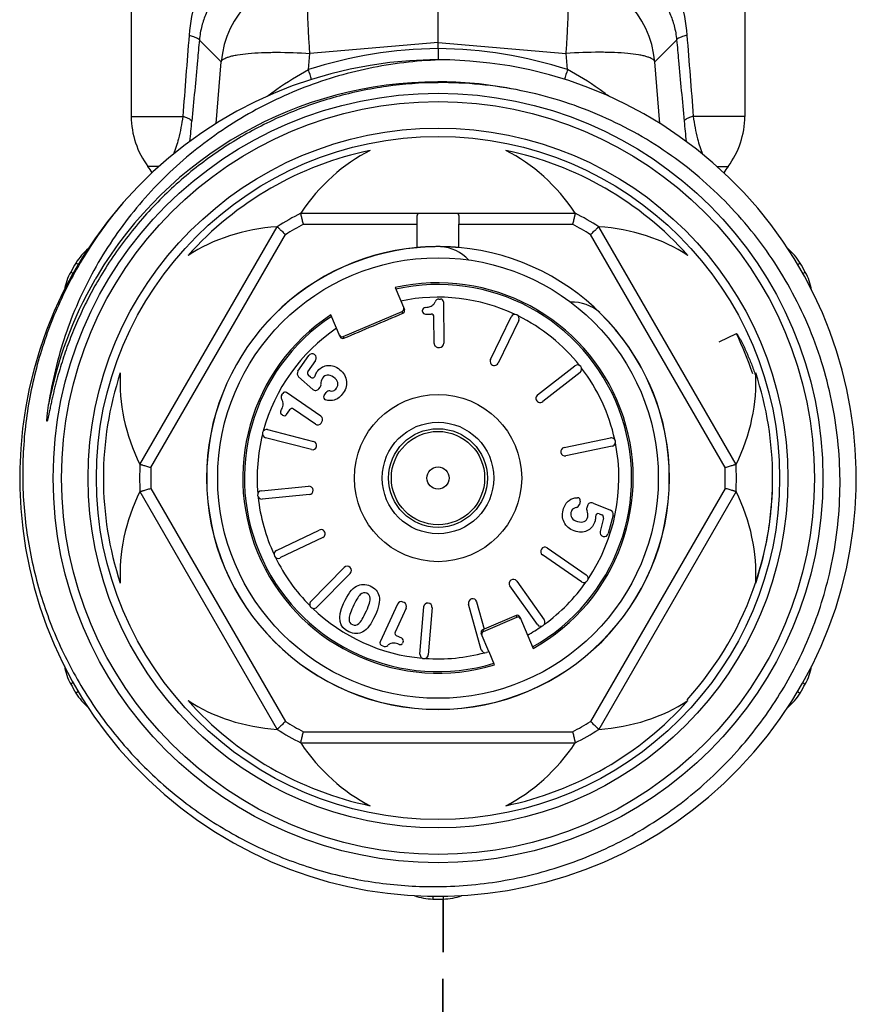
# Model space of a CAD drawing. Header units: millimetres. Extents: x 14365 to 105143, y -126377 to -22383.
# Tile 75 of 191: x 54173 to 54203, y -123339 to -123304. Entities that reach past the tile are written whole.
import ezdxf

# ---------------------------------------------------------------- set-up
doc = ezdxf.new("R2010")
doc.units = ezdxf.units.MM
doc.linetypes.add('VERDECKT', pattern=[9.525, 6.35, -3.175])
doc.layers.add('UT_SCHÉMA_ZPÁTEČKA', color=172, linetype='VERDECKT', lineweight=35)

msp = doc.modelspace()

# ---------------------------------------------------------------- linework, layer by layer
at = {"color": 0, "linetype": 'Continuous', "lineweight": -2}
for p, q in [((54176.934, -123300.463), (54176.934, -123307.547)), ((54198.934, -123300.463), (54198.934, -123307.547)), ((54187.934, -123304.899), (54187.934, -123302.02)), ((54180.16, -123305.59), (54179.376, -123304.81)), ((54187.934, -123304.899), (54183.339, -123305.29)), ((54187.934, -123305.116), (54187.934, -123304.899)), ((54187.934, -123304.899), (54192.528, -123305.29)), ((54195.708, -123305.59), (54196.492, -123304.81)), ((54183.292, -123305.869), (54183.339, -123305.29)), ((54187.934, -123305.116), (54187.934, -123305.519)), ((54192.575, -123305.869), (54192.528, -123305.29)), ((54179.979, -123307.809), (54180.16, -123305.59)), ((54195.889, -123307.809), (54195.708, -123305.59)), ((54176.934, -123307.547), (54178.781, -123307.547)), ((54198.934, -123307.547), (54197.087, -123307.547)), ((54177.927, -123309.347), (54177.534, -123309.347)), ((54197.934, -123309.347), (54198.334, -123309.347)), ((54183.01, -123311.019), (54192.857, -123311.019)), ((54177.245, -123320.033), (54182.168, -123311.505)), ((54183.109, -123311.419), (54187.185, -123311.419)), ((54187.185, -123312.253), (54187.185, -123311.419)), ((54188.682, -123312.253), (54188.682, -123311.419)), ((54188.682, -123311.419), (54192.759, -123311.419)), ((54198.623, -123320.033), (54193.699, -123311.505)), ((54177.64, -123320.147), (54182.465, -123311.79)), ((54198.227, -123320.147), (54193.402, -123311.79)), ((54175.04, -123312.861), (54174.951, -123312.808)), ((54200.826, -123312.862), (54200.916, -123312.808)), ((54174.856, -123313.182), (54174.764, -123313.131)), ((54201.013, -123313.181), (54201.103, -123313.131)), ((54186.393, -123313.69), (54186.727, -123314.477)), ((54187.968, -123314.099), (54188.027, -123314.098)), ((54188.128, -123314.197), (54188.141, -123315.686)), ((54184.531, -123315.445), (54186.648, -123314.546)), ((54186.674, -123314.608), (54186.648, -123314.546)), ((54187.382, -123314.543), (54187.381, -123314.501)), ((54184.426, -123315.454), (54184.092, -123314.667)), ((54187.482, -123314.642), (54187.686, -123314.64)), ((54187.795, -123315.689), (54187.787, -123314.739)), ((54189.818, -123316.268), (54190.557, -123314.736)), ((54190.827, -123314.866), (54190.088, -123316.398)), ((54184.531, -123315.445), (54184.557, -123315.507)), ((54198.014, -123315.637), (54198.635, -123315.336)), ((54187.946, -123315.838), (54187.992, -123315.837)), ((54182.912, -123316.689), (54183.299, -123316.127)), ((54183.272, -123316.705), (54183.55, -123316.3)), ((54191.504, -123317.539), (54192.844, -123316.492)), ((54183.441, -123317.341), (54182.936, -123316.885)), ((54183.361, -123316.903), (54183.287, -123316.836)), ((54193.029, -123316.729), (54191.688, -123317.776)), ((54183.662, -123317.32), (54183.708, -123317.258)), ((54182.333, -123317.531), (54182.367, -123317.483)), ((54183.733, -123318.3), (54182.506, -123317.457)), ((54183.848, -123317.56), (54183.92, -123317.456)), ((54182.5, -123318.24), (54182.615, -123318.073)), ((54183.537, -123318.585), (54182.754, -123318.047)), ((54182.361, -123318.266), (54182.326, -123318.242)), ((54181.825, -123318.784), (54183.472, -123319.21)), ((54183.746, -123318.547), (54183.772, -123318.509)), ((54183.397, -123319.5), (54181.75, -123319.075)), ((54192.453, -123319.426), (54194.118, -123319.079)), ((54194.18, -123319.373), (54192.514, -123319.719)), ((54177.64, -123320.89), (54182.465, -123329.247)), ((54181.6, -123320.978), (54183.293, -123320.815)), ((54198.227, -123320.89), (54193.402, -123329.247)), ((54177.245, -123321.005), (54182.168, -123329.533)), ((54183.322, -123321.114), (54181.629, -123321.277)), ((54198.623, -123321.005), (54193.699, -123329.533)), ((54193.035, -123321.349), (54193.003, -123321.471)), ((54193.292, -123321.511), (54193.269, -123321.585)), ((54193.492, -123321.416), (54194.123, -123321.671)), ((54193.717, -123321.8), (54193.81, -123321.837)), ((54193.869, -123321.955), (54193.746, -123322.431)), ((54194.212, -123321.848), (54194.041, -123322.508)), ((54182.139, -123323.116), (54183.674, -123322.384)), ((54183.804, -123322.655), (54182.268, -123323.387)), ((54191.849, -123323.028), (54193.25, -123323.991)), ((54193.081, -123324.238), (54191.679, -123323.275)), ((54183.377, -123324.942), (54184.569, -123323.729)), ((54184.783, -123323.939), (54183.591, -123325.152)), ((54191.498, -123325.774), (54190.51, -123324.39)), ((54190.755, -123324.215), (54191.742, -123325.6)), ((54186.478, -123325.041), (54185.861, -123326.396)), ((54186.719, -123324.986), (54186.677, -123324.967)), ((54187.286, -123326.836), (54187.42, -123325.14)), ((54187.719, -123325.164), (54187.585, -123326.859)), ((54189.486, -123326.676), (54189.031, -123325.037)), ((54189.32, -123324.957), (54189.591, -123325.934)), ((54186.793, -123325.185), (54186.399, -123326.049)), ((54189.563, -123326.02), (54190.759, -123325.512)), ((54190.733, -123325.45), (54189.591, -123325.934)), ((54190.759, -123325.512), (54190.733, -123325.45)), ((54190.864, -123325.503), (54191.343, -123326.632)), ((54186.633, -123326.266), (54186.449, -123326.181)), ((54189.761, -123326.742), (54189.485, -123326.092)), ((54189.592, -123325.938), (54189.538, -123325.961)), ((54189.538, -123325.961), (54189.563, -123326.02)), ((54185.964, -123326.553), (54185.91, -123326.528)), ((54186.683, -123326.398), (54186.666, -123326.436)), ((54189.766, -123326.754), (54189.67, -123326.781)), ((54189.963, -123327.218), (54189.766, -123326.754)), ((54174.854, -123327.856), (54174.764, -123327.907)), ((54201.012, -123327.856), (54201.103, -123327.907)), ((54175.042, -123328.176), (54174.951, -123328.23)), ((54200.827, -123328.176), (54200.916, -123328.23)), ((54183.109, -123329.619), (54192.759, -123329.619)), ((54183.01, -123330.019), (54192.857, -123330.019)), ((54187.748, -123335.513), (54187.747, -123335.618)), ((54188.119, -123335.513), (54188.12, -123335.618))]:
    msp.add_line(p, q, dxfattribs=at)
for radius in [13.8, 13.5, 12.55, 12.25, 7.9, 3, 2, 1.77, 1.673, 0.4]:
    msp.add_circle((54187.934, -123320.519), radius, dxfattribs=at)
for centre, radius, start, end in [((54183.649, -123305.9), 3.503, 95.0702, 174.9331), ((54192.219, -123305.9), 3.503, 5.0669, 84.9298), ((54188.108, -123320.864), 15.75, 90.6339, 107.8048), ((54187.76, -123320.864), 15.75, 72.1952, 89.3661), ((54187.934, -123320.519), 15, 139.2303, 138.8082), ((54129.282, -123322.866), 56.621, 17.0913, 17.4689), ((54246.594, -123322.869), 56.63, 162.5311, 162.9081), ((54187.934, -123320.519), 14.21, 90.002, 149.3478), ((54187.934, -123320.489), 14.18, 89.4131, 90.0033), ((54188.063, -123320.64), 14.302, 78.4831, 90.5187), ((54187.933, -123320.525), 14.216, 78.6748, 89.4107), ((54179.934, -123307.547), 3, 180, 216.8699), ((54106.632, -123301.031), 72.784, 354.15434, 354.72585), ((54269.227, -123301.032), 72.775, 185.27414, 185.84724), ((54195.934, -123307.547), 3, 323.1301, 0), ((54187.934, -123320.519), 12, 101.6766, 138.3234), ((54187.934, -123320.519), 12, 41.6766, 78.3234), ((54175.934, -123310.547), 2, 29.1836, 36.8699), ((54199.934, -123310.547), 2, 143.1301, 150.8636), ((54187.934, -123320.519), 10.7, 117.3956, 122.6044), ((54187.934, -123320.519), 10.7, 57.3956, 62.6044), ((54187.934, -123320.519), 10.3, 117.9331, 122.0669), ((54187.934, -123320.519), 10.3, 57.9331, 62.0669), ((54176.671, -123313.829), 2, 129.629, 149.292), ((54187.934, -123320.519), 8.3, 95.1728, 180), ((54187.934, -123320.519), 8.295, 95.1842, 180), ((54187.934, -123313.719), 1.5, 42.7113, 86.5541), ((54187.934, -123320.519), 8.3, 0, 84.8272), ((54199.197, -123313.829), 2, 30.708, 50.3124), ((54187.934, -123320.519), 15.1, 149.292, 150.708), ((54187.934, -123320.519), 15.1, 29.292, 30.708), ((54176.509, -123314.11), 2, 150.708, 170.3287), ((54199.359, -123314.11), 2, 9.5991, 29.292), ((54187.934, -123320.519), 14.21, 150.0079, 169.3258), ((54187.912, -123320.507), 14.185, 149.3461, 150.007), ((54187.934, -123320.519), 7, 299.1506, 102.7134), ((54187.934, -123320.519), 6.942, 299.202, 102.627), ((54187.934, -123320.519), 6.486, 64.7815, 101.8882), ((54187.969, -123314.249), 0.15, 90.5, 158.8914), ((54188.028, -123314.198), 0.1, 0.5, 90.5), ((54192.742, -123315.71), 1.5, 48.4459, 91.9926), ((54186.635, -123314.516), 0.1, 293.0502, 23.0616), ((54187.481, -123314.5), 0.1, 93.504, 180.5), ((54187.482, -123314.542), 0.1, 180.5, 270.5), ((54187.934, -123320.519), 7, 123.2866, 286.8494), ((54187.934, -123320.519), 6.942, 123.373, 286.798), ((54187.687, -123314.74), 0.1, 0.5, 90.5), ((54190.692, -123314.801), 0.15, 334.25, 154.25), ((54187.934, -123320.519), 6.486, 38.5315, 63.7185), ((54187.934, -123320.519), 8.295, 0, 45.6222), ((54187.934, -123320.519), 6.486, 124.1118, 164.9685), ((54184.518, -123315.415), 0.1, 202.9384, 292.9498), ((54187.915, -123320.526), 11.91, 18.3386, 25.8345), ((54187.945, -123315.688), 0.15, 180.5, 270.5), ((54187.991, -123315.687), 0.15, 270.5, 0.5), ((54183.422, -123316.212), 0.15, 325.5, 145.5), ((54189.953, -123316.333), 0.15, 154.25, 334.25), ((54183.036, -123316.774), 0.15, 145.5, 227.948), ((54192.936, -123316.61), 0.15, 308, 128), ((54187.934, -123320.519), 6.486, 12.2815, 37.4685), ((54187.934, -123320.519), 12, 161.6766, 198.3234), ((54183.354, -123316.762), 0.1, 145.5, 227.9551), ((54183.428, -123316.829), 0.1, 227.9551, 342.887), ((54187.934, -123320.519), 12, 341.6766, 18.3234), ((54183.542, -123317.23), 0.15, 227.948, 322.9906), ((54183.589, -123317.168), 0.15, 322.9906, 6.2843), ((54184.043, -123317.541), 0.15, 80.8809, 145.5), ((54182.457, -123317.616), 0.15, 145.5, 213.8914), ((54182.449, -123317.539), 0.1, 55.5, 145.5), ((54183.931, -123317.617), 0.1, 145.5, 252.8727), ((54191.596, -123317.658), 0.15, 128, 308), ((54182.383, -123318.16), 0.1, 148.504, 235.5), ((54182.697, -123318.129), 0.1, 55.5, 145.5), ((54182.418, -123318.184), 0.1, 235.5, 325.5), ((54183.648, -123318.424), 0.15, 325.5, 55.5), ((54181.788, -123318.929), 0.15, 75.5, 255.5), ((54183.622, -123318.462), 0.15, 235.5, 325.5), ((54187.934, -123320.519), 6.486, 166.0315, 184.9685), ((54194.149, -123319.226), 0.15, 281.75, 101.75), ((54183.434, -123319.355), 0.15, 255.5, 75.5), ((54192.484, -123319.572), 0.15, 101.75, 281.75), ((54187.934, -123320.519), 6.486, 326.0315, 11.2185), ((54187.934, -123320.519), 10.7, 177.3956, 182.6044), ((54187.934, -123320.519), 10.3, 177.9331, 182.0669), ((54187.934, -123320.519), 10.3, 357.9331, 2.0669), ((54187.934, -123320.519), 10.7, 357.3956, 2.6044), ((54187.934, -123320.519), 8.3, 180, 0), ((54187.934, -123320.519), 8.295, 180, 0), ((54188.269, -123320.543), 11.664, 0.7643, 1.4862), ((54188.259, -123320.543), 11.673, 0.0887, 0.7643), ((54188.254, -123320.543), 11.679, 359.7694, 0.0888), ((54183.308, -123320.964), 0.15, 275.5, 95.5), ((54188.234, -123320.543), 11.698, 357.9435, 358.1987), ((54188.243, -123320.543), 11.69, 358.1985, 359.7691), ((54181.615, -123321.127), 0.15, 95.5, 275.5), ((54187.934, -123320.519), 6.486, 186.0315, 204.9685), ((54192.938, -123321.324), 0.1, 345.5, 92.8727), ((54188.223, -123320.542), 11.71, 355.8618, 357.9431), ((54192.858, -123321.433), 0.15, 280.8809, 345.5), ((54193.413, -123321.629), 0.15, 162.9906, 206.2843), ((54193.436, -123321.555), 0.15, 67.948, 162.9906), ((54188.204, -123320.541), 11.729, 353.8837, 355.3589), ((54188.212, -123320.541), 11.721, 355.359, 355.862), ((54193.68, -123321.893), 0.1, 67.9551, 182.8871), ((54193.772, -123321.93), 0.1, 345.5, 67.9551), ((54194.067, -123321.81), 0.15, 345.5, 67.948), ((54188.186, -123320.539), 11.747, 351.9711, 353.8836), ((54188.167, -123320.536), 11.766, 350.1203, 351.4778), ((54188.176, -123320.537), 11.757, 351.4779, 351.9713), ((54183.739, -123322.52), 0.15, 295.5, 115.5), ((54193.896, -123322.47), 0.15, 165.5, 345.5), ((54188.127, -123320.527), 11.807, 341.7627, 350.1126), ((54191.764, -123323.151), 0.15, 55.5, 235.5), ((54182.204, -123323.252), 0.15, 115.5, 295.5), ((54187.934, -123320.519), 6.486, 206.0315, 224.9685), ((54184.676, -123323.834), 0.15, 315.5, 135.5), ((54193.166, -123324.115), 0.15, 235.5, 55.5), ((54190.633, -123324.302), 0.15, 35.5, 215.5), ((54187.934, -123320.519), 6.486, 306.0315, 324.9685), ((54188.119, -123320.524), 11.816, 317.7447, 341.759), ((54183.484, -123325.047), 0.15, 135.5, 315.5), ((54186.615, -123325.103), 0.15, 65.5, 155.5), ((54186.656, -123325.122), 0.15, 335.5, 65.5), ((54187.569, -123325.152), 0.15, 355.5, 175.5), ((54189.176, -123324.997), 0.15, 15.5, 195.5), ((54187.934, -123320.519), 6.486, 226.0315, 264.9685), ((54190.772, -123325.542), 0.1, 22.9368, 112.9569), ((54187.934, -123320.519), 6.486, 299.6402, 304.9685), ((54191.62, -123325.687), 0.15, 215.5, 35.5), ((54186.49, -123326.09), 0.1, 155.5, 245.5), ((54189.577, -123326.053), 0.1, 113.0431, 203.0632), ((54185.952, -123326.437), 0.1, 155.5, 245.5), ((54186.026, -123326.416), 0.15, 245.5, 313.8914), ((54186.575, -123326.395), 0.1, 248.504, 335.5), ((54186.592, -123326.357), 0.1, 335.5, 65.5), ((54187.436, -123326.848), 0.15, 175.5, 355.5), ((54187.934, -123320.519), 6.486, 266.0315, 284.9685), ((54189.63, -123326.636), 0.15, 195.5, 285.5), ((54176.509, -123326.928), 2, 189.5598, 209.292), ((54199.359, -123326.928), 2, 330.708, 350.3043), ((54187.934, -123320.519), 15.1, 209.292, 210.708), ((54187.934, -123320.519), 15.1, 329.292, 330.708), ((54176.671, -123327.209), 2, 210.708, 230.3412), ((54199.197, -123327.209), 2, 309.7718, 329.292), ((54187.934, -123320.519), 12, 221.6766, 258.3234), ((54187.934, -123320.519), 12, 281.6766, 318.3234), ((54187.934, -123320.519), 10.3, 237.9331, 242.0669), ((54187.934, -123320.519), 10.3, 297.9331, 302.0669), ((54187.934, -123320.519), 10.7, 237.3956, 242.6044), ((54187.934, -123320.519), 10.7, 297.3956, 302.6044), ((54187.772, -123333.618), 2, 249.737, 269.292), ((54187.934, -123320.519), 15.1, 269.292, 270.708), ((54188.096, -123333.618), 2, 270.708, 290.2622)]:
    msp.add_arc(centre, radius, start, end, dxfattribs=at)
for centre, major_axis, ratio, start_param, end_param in [((54187.934, -123316.002), (0, -7.823), 0.816497, -2.751544, -2.261468), ((54187.934, -123316.002), (0, -7.823), 0.816497, 2.261468, 2.751544), ((54184.022, -123318.261), (6.775, -3.911), 0.816497, -4.021717, -3.531642), ((54191.845, -123318.261), (6.775, 3.911), 0.816497, 0.390049, 0.880125), ((54186.609, -123314.454), (0.0391, -0.0921), 0.999848, 0, 1.387806), ((54184.492, -123315.353), (-0.0391, 0.0921), 0.999848, 7.853982, 9.424778), ((54184.022, -123318.261), (6.775, -3.911), 0.816497, -2.751544, -2.261468), ((54191.845, -123318.261), (6.775, 3.911), 0.816497, -0.880125, -0.390049), ((54184.022, -123322.777), (6.775, 3.911), 0.816497, -4.021717, -3.531642), ((54191.845, -123322.777), (6.775, -3.911), 0.816497, 0.390049, 0.880125), ((54190.798, -123325.604), (0.0391, -0.0921), 0.999848, 7.853982, 9.424778), ((54189.602, -123326.112), (-0.0391, 0.0921), 0.999848, 6.283185, 7.670991), ((54184.022, -123322.777), (6.775, 3.911), 0.816497, -2.751544, -2.261468), ((54191.845, -123322.777), (6.775, -3.911), 0.816497, -0.880125, -0.390049), ((54187.934, -123325.035), (0, -7.823), 0.816497, -0.880125, -0.390049), ((54187.934, -123325.035), (0, -7.823), 0.816497, 0.390049, 0.880125)]:
    msp.add_ellipse(centre, major_axis=major_axis, ratio=ratio, start_param=start_param, end_param=end_param, dxfattribs=at)
for points, knots in [([(54181.366, -123300.463), (54181.039, -123300.675), (54180.584, -123301.059), (54180.08, -123301.666), (54179.633, -123302.348), (54179.205, -123303.332), (54179.042, -123304.19), (54179.008, -123304.636)], [0, 0, 0, 0, 0.236383, 0.355525, 0.47665, 0.72911, 1, 1, 1, 1]), ([(54194.501, -123300.463), (54194.829, -123300.675), (54195.283, -123301.059), (54195.787, -123301.666), (54196.234, -123302.348), (54196.663, -123303.332), (54196.825, -123304.19), (54196.86, -123304.636)], [0, 0, 0, 0, 0.236383, 0.355525, 0.47665, 0.72911, 1, 1, 1, 1]), ([(54181.183, -123302.187), (54180.96, -123302.305), (54180.537, -123302.587), (54179.993, -123303.15), (54179.645, -123303.743), (54179.449, -123304.313), (54179.392, -123304.638), (54179.376, -123304.81)], [0, 0, 0, 0, 0.227856, 0.45619, 0.703057, 0.843391, 1, 1, 1, 1]), ([(54194.685, -123302.187), (54194.908, -123302.305), (54195.331, -123302.587), (54195.874, -123303.15), (54196.223, -123303.743), (54196.418, -123304.313), (54196.475, -123304.638), (54196.492, -123304.81)], [0, 0, 0, 0, 0.227856, 0.45619, 0.703057, 0.843391, 1, 1, 1, 1]), ([(54183.339, -123305.29), (54183.326, -123305.1), (54183.302, -123304.731), (54183.275, -123304.199), (54183.258, -123303.716), (54183.251, -123303.295), (54183.255, -123302.989), (54183.264, -123302.785), (54183.274, -123302.664), (54183.285, -123302.566), (54183.299, -123302.492), (54183.315, -123302.442), (54183.33, -123302.416), (54183.339, -123302.411)], [0, 0, 0, 0, 0.197448, 0.383206, 0.551789, 0.698562, 0.819359, 0.86896, 0.910905, 0.944973, 0.971014, 0.989114, 1, 1, 1, 1]), ([(54192.528, -123305.29), (54192.542, -123305.1), (54192.566, -123304.731), (54192.593, -123304.199), (54192.61, -123303.716), (54192.616, -123303.295), (54192.613, -123302.989), (54192.603, -123302.785), (54192.594, -123302.664), (54192.582, -123302.566), (54192.568, -123302.492), (54192.553, -123302.442), (54192.537, -123302.416), (54192.528, -123302.411)], [0, 0, 0, 0, 0.197448, 0.383206, 0.551789, 0.698562, 0.819359, 0.86896, 0.910905, 0.944973, 0.971014, 0.989114, 1, 1, 1, 1]), ([(54179.008, -123304.636), (54179.059, -123304.65), (54179.149, -123304.676), (54179.264, -123304.72), (54179.339, -123304.759), (54179.373, -123304.794), (54179.376, -123304.81)], [0, 0, 0, 0, 0.384383, 0.679056, 0.881179, 1, 1, 1, 1]), ([(54196.86, -123304.636), (54196.808, -123304.65), (54196.718, -123304.676), (54196.603, -123304.72), (54196.529, -123304.759), (54196.494, -123304.794), (54196.492, -123304.81)], [0, 0, 0, 0, 0.384383, 0.679056, 0.881179, 1, 1, 1, 1]), ([(54179.376, -123304.81), (54179.354, -123305.053), (54179.264, -123306.023), (54179.175, -123306.994), (54179.108, -123307.721)], [0, 0, 0, 0, 0.250129, 1, 1, 1, 1]), ([(54196.492, -123304.81), (54196.514, -123305.053), (54196.603, -123306.023), (54196.693, -123306.994), (54196.76, -123307.721)], [0, 0, 0, 0, 0.250129, 1, 1, 1, 1]), ([(54180.16, -123305.59), (54180.172, -123305.549), (54180.236, -123305.495), (54180.336, -123305.445), (54180.449, -123305.406), (54180.585, -123305.371), (54180.814, -123305.326), (54181.156, -123305.285), (54181.623, -123305.256), (54182.36, -123305.242), (54182.94, -123305.264), (54183.339, -123305.29)], [0, 0, 0, 0, 0.039817, 0.069007, 0.10527, 0.148712, 0.19925, 0.320444, 0.465743, 0.630843, 1, 1, 1, 1]), ([(54195.708, -123305.59), (54195.695, -123305.549), (54195.632, -123305.495), (54195.531, -123305.445), (54195.419, -123305.406), (54195.282, -123305.371), (54195.053, -123305.326), (54194.711, -123305.285), (54194.244, -123305.256), (54193.507, -123305.242), (54192.928, -123305.264), (54192.528, -123305.29)], [0, 0, 0, 0, 0.039817, 0.069007, 0.10527, 0.148712, 0.19925, 0.320444, 0.465743, 0.630843, 1, 1, 1, 1]), ([(54188.145, -123305.52), (54187.295, -123305.54), (54185.594, -123305.726), (54183.13, -123306.435), (54181.207, -123307.372), (54179.785, -123308.311), (54178.45, -123309.37), (54176.962, -123310.906), (54175.768, -123312.681), (54175.012, -123314.208), (54174.395, -123315.796), (54174.094, -123317.045), (54173.97, -123317.887)], [0, 0, 0, 0, 0.124979, 0.249957, 0.37493, 0.437476, 0.500021, 0.624989, 0.749955, 0.812492, 0.87504, 1, 1, 1, 1]), ([(54181.803, -123306.833), (54181.917, -123306.745), (54182.393, -123306.393), (54182.897, -123306.079), (54183.292, -123305.869)], [0, 0, 0, 0, 0.24471, 1, 1, 1, 1]), ([(54194.055, -123306.825), (54193.941, -123306.738), (54193.468, -123306.389), (54192.967, -123306.077), (54192.575, -123305.869)], [0, 0, 0, 0, 0.244791, 1, 1, 1, 1]), ([(54187.934, -123306.339), (54187.317, -123306.344), (54186.084, -123306.435), (54184.269, -123306.811), (54182.517, -123307.418), (54180.86, -123308.247), (54179.323, -123309.283), (54177.934, -123310.511), (54176.716, -123311.907), (54176.031, -123312.935), (54175.723, -123313.469)], [0, 0, 0, 0, 0.125039, 0.250061, 0.375073, 0.500072, 0.625063, 0.750047, 0.875026, 1, 1, 1, 1]), ([(54201.969, -123323.963), (54202.187, -123323.034), (54202.438, -123321.128), (54202.243, -123318.256), (54201.484, -123315.477), (54200.188, -123312.905), (54198.408, -123310.641), (54196.212, -123308.776), (54193.689, -123307.388), (54191.853, -123306.816), (54190.919, -123306.626)], [0, 0, 0, 0, 0.125004, 0.250009, 0.375009, 0.50001, 0.625011, 0.750011, 0.875, 1, 1, 1, 1]), ([(54178.781, -123307.547), (54178.745, -123307.818), (54178.659, -123308.277), (54178.521, -123308.723), (54178.452, -123308.902)], [0, 0, 0, 0, 0.587244, 1, 1, 1, 1]), ([(54178.781, -123307.547), (54178.827, -123307.561), (54178.907, -123307.587), (54179.009, -123307.631), (54179.076, -123307.671), (54179.105, -123307.706), (54179.108, -123307.721)], [0, 0, 0, 0, 0.378625, 0.670226, 0.873611, 1, 1, 1, 1]), ([(54197.087, -123307.547), (54197.041, -123307.561), (54196.96, -123307.587), (54196.858, -123307.631), (54196.791, -123307.671), (54196.762, -123307.706), (54196.76, -123307.721)], [0, 0, 0, 0, 0.378625, 0.670226, 0.873611, 1, 1, 1, 1]), ([(54197.087, -123307.547), (54197.122, -123307.819), (54197.209, -123308.278), (54197.347, -123308.725), (54197.417, -123308.904)], [0, 0, 0, 0, 0.58743, 1, 1, 1, 1]), ([(54176.646, -123310.64), (54176.186, -123311.177), (54175.341, -123312.316), (54174.328, -123314.186), (54173.589, -123316.182), (54173.141, -123318.261), (54172.991, -123320.383), (54173.145, -123322.505), (54173.599, -123324.583), (54174.344, -123326.576), (54175.366, -123328.442), (54176.644, -123330.143), (54178.152, -123331.643), (54179.859, -123332.912), (54181.731, -123333.923), (54183.729, -123334.655), (54185.811, -123335.092), (54187.227, -123335.18), (54187.934, -123335.172)], [0, 0, 0, 0, 0.062494, 0.125002, 0.187498, 0.249999, 0.3125, 0.375, 0.437499, 0.499998, 0.562499, 0.625002, 0.687503, 0.750001, 0.812501, 0.874997, 0.937507, 1, 1, 1, 1]), ([(54183.109, -123311.419), (54183.102, -123311.393), (54183.09, -123311.343), (54183.072, -123311.27), (54183.055, -123311.202), (54183.042, -123311.15), (54183.033, -123311.112), (54183.027, -123311.089), (54183.022, -123311.068), (54183.018, -123311.051), (54183.015, -123311.039), (54183.013, -123311.031), (54183.012, -123311.027), (54183.011, -123311.024), (54183.011, -123311.021), (54183.01, -123311.02), (54183.011, -123311.019), (54183.01, -123311.019)], [0, 0, 0, 0, 0.192194, 0.37797, 0.549967, 0.701873, 0.768403, 0.827666, 0.878994, 0.921856, 0.955733, 0.969154, 0.980187, 0.98881, 0.995001, 0.998738, 1, 1, 1, 1]), ([(54187.184, -123311.225), (54187.184, -123311.196), (54187.184, -123311.155), (54187.19, -123311.103), (54187.199, -123311.066), (54187.218, -123311.034), (54187.247, -123311.02), (54187.262, -123311.019), (54187.27, -123311.019)], [0, 0, 0, 0, 0.351227, 0.497304, 0.621768, 0.815461, 0.903944, 1, 1, 1, 1]), ([(54188.597, -123311.019), (54188.605, -123311.019), (54188.621, -123311.02), (54188.65, -123311.034), (54188.668, -123311.066), (54188.677, -123311.103), (54188.683, -123311.155), (54188.684, -123311.196), (54188.684, -123311.225)], [0, 0, 0, 0, 0.096056, 0.184539, 0.378232, 0.502696, 0.648773, 1, 1, 1, 1]), ([(54192.857, -123311.019), (54192.857, -123311.019), (54192.857, -123311.02), (54192.856, -123311.021), (54192.856, -123311.024), (54192.855, -123311.027), (54192.854, -123311.031), (54192.852, -123311.039), (54192.849, -123311.051), (54192.845, -123311.068), (54192.84, -123311.089), (54192.834, -123311.112), (54192.825, -123311.15), (54192.812, -123311.202), (54192.796, -123311.27), (54192.778, -123311.343), (54192.765, -123311.393), (54192.759, -123311.419)], [0, 0, 0, 0, 0.001262, 0.004999, 0.01119, 0.019813, 0.030846, 0.044267, 0.078144, 0.121006, 0.172334, 0.231597, 0.298127, 0.450033, 0.62203, 0.807806, 1, 1, 1, 1]), ([(54187.185, -123311.419), (54187.185, -123311.385), (54187.185, -123311.321), (54187.184, -123311.256), (54187.184, -123311.225)], [0, 0, 0, 0, 0.516422, 1, 1, 1, 1]), ([(54188.684, -123311.225), (54188.684, -123311.256), (54188.683, -123311.321), (54188.682, -123311.385), (54188.682, -123311.419)], [0, 0, 0, 0, 0.483578, 1, 1, 1, 1]), ([(54182.168, -123311.505), (54182.168, -123311.505), (54182.169, -123311.506), (54182.17, -123311.507), (54182.172, -123311.508), (54182.174, -123311.511), (54182.178, -123311.514), (54182.183, -123311.52), (54182.192, -123311.528), (54182.205, -123311.54), (54182.22, -123311.555), (54182.238, -123311.572), (54182.265, -123311.598), (54182.304, -123311.635), (54182.355, -123311.684), (54182.409, -123311.736), (54182.447, -123311.772), (54182.465, -123311.79)], [0, 0, 0, 0, 0.001262, 0.004999, 0.01119, 0.019813, 0.030846, 0.044267, 0.078144, 0.121006, 0.172334, 0.231597, 0.298127, 0.450033, 0.62203, 0.807806, 1, 1, 1, 1]), ([(54193.402, -123311.79), (54193.421, -123311.772), (54193.458, -123311.736), (54193.513, -123311.684), (54193.563, -123311.635), (54193.602, -123311.598), (54193.63, -123311.572), (54193.647, -123311.555), (54193.662, -123311.54), (54193.675, -123311.528), (54193.684, -123311.52), (54193.69, -123311.514), (54193.693, -123311.511), (54193.696, -123311.508), (54193.698, -123311.507), (54193.698, -123311.506), (54193.699, -123311.505), (54193.699, -123311.505)], [0, 0, 0, 0, 0.192194, 0.37797, 0.549967, 0.701873, 0.768403, 0.827666, 0.878994, 0.921856, 0.955733, 0.969154, 0.980187, 0.98881, 0.995001, 0.998738, 1, 1, 1, 1]), ([(54188.684, -123312.253), (54188.684, -123312.253), (54188.683, -123312.253), (54188.683, -123312.253), (54188.682, -123312.253), (54188.679, -123312.253), (54188.675, -123312.252), (54188.669, -123312.252), (54188.661, -123312.251), (54188.651, -123312.25), (54188.639, -123312.249), (54188.621, -123312.248), (54188.593, -123312.246), (54188.555, -123312.243), (54188.512, -123312.24), (54188.462, -123312.237), (54188.408, -123312.233), (54188.327, -123312.229), (54188.217, -123312.225), (54188.078, -123312.221), (54187.934, -123312.22), (54187.789, -123312.221), (54187.65, -123312.225), (54187.541, -123312.229), (54187.459, -123312.233), (54187.405, -123312.237), (54187.356, -123312.24), (54187.312, -123312.243), (54187.274, -123312.246), (54187.247, -123312.248), (54187.228, -123312.249), (54187.217, -123312.25), (54187.207, -123312.251), (54187.199, -123312.252), (54187.192, -123312.252), (54187.188, -123312.253), (54187.186, -123312.253), (54187.185, -123312.253), (54187.184, -123312.253), (54187.184, -123312.253), (54187.184, -123312.253)], [0, 0, 0, 0, 0.000155, 0.000609, 0.001364, 0.00242, 0.005429, 0.009633, 0.015027, 0.021596, 0.029317, 0.038171, 0.05919, 0.08446, 0.113715, 0.146679, 0.18304, 0.222435, 0.308822, 0.402539, 0.500004, 0.597467, 0.691184, 0.777572, 0.816966, 0.853326, 0.886289, 0.915544, 0.940814, 0.961833, 0.970685, 0.978406, 0.984973, 0.990367, 0.994571, 0.99758, 0.998635, 0.99939, 0.999845, 1, 1, 1, 1]), ([(54175.723, -123313.469), (54175.599, -123313.684), (54175.362, -123314.12), (54175.041, -123314.791), (54174.802, -123315.364), (54174.628, -123315.829), (54174.507, -123316.18), (54174.395, -123316.535), (54174.308, -123316.833), (54174.243, -123317.072), (54174.197, -123317.252), (54174.152, -123317.433), (54174.11, -123317.614), (54174.069, -123317.796), (54174.037, -123317.947), (54174.011, -123318.068), (54173.996, -123318.144), (54173.983, -123318.205), (54173.973, -123318.25), (54173.964, -123318.296), (54173.954, -123318.341), (54173.946, -123318.379), (54173.939, -123318.409), (54173.934, -123318.428), (54173.93, -123318.443), (54173.927, -123318.454), (54173.924, -123318.463), (54173.922, -123318.47), (54173.92, -123318.475), (54173.916, -123318.478), (54173.913, -123318.477), (54173.911, -123318.474), (54173.911, -123318.469), (54173.911, -123318.463), (54173.91, -123318.458), (54173.91, -123318.45), (54173.91, -123318.44), (54173.91, -123318.429), (54173.911, -123318.413), (54173.912, -123318.387), (54173.915, -123318.348), (54173.919, -123318.302), (54173.923, -123318.256), (54173.928, -123318.209), (54173.935, -123318.148), (54173.948, -123318.04), (54173.961, -123317.948), (54173.97, -123317.887)], [0, 0, 0, 0, 0.125102, 0.250203, 0.375303, 0.437858, 0.500413, 0.562966, 0.625519, 0.656796, 0.688071, 0.719346, 0.75062, 0.781892, 0.813161, 0.828794, 0.844424, 0.852238, 0.86005, 0.867861, 0.875669, 0.883471, 0.887369, 0.891259, 0.893207, 0.895133, 0.897081, 0.898069, 0.898984, 0.899815, 0.900137, 0.900486, 0.901495, 0.902539, 0.90347, 0.904404, 0.906354, 0.908293, 0.910232, 0.914123, 0.921914, 0.929713, 0.937516, 0.945323, 0.953131, 0.968751, 1, 1, 1, 1]), ([(54198.635, -123315.336), (54198.643, -123315.337), (54198.655, -123315.353), (54198.67, -123315.373), (54198.684, -123315.395), (54198.703, -123315.425), (54198.726, -123315.463), (54198.752, -123315.509), (54198.777, -123315.556), (54198.81, -123315.618), (54198.85, -123315.697), (54198.897, -123315.792), (54198.942, -123315.888), (54198.986, -123315.985), (54199.043, -123316.114), (54199.112, -123316.277), (54199.19, -123316.474), (54199.265, -123316.673), (54199.311, -123316.807), (54199.334, -123316.874)], [0, 0, 0, 0, 0.014835, 0.030379, 0.045973, 0.061583, 0.092826, 0.124084, 0.155349, 0.18662, 0.24917, 0.311728, 0.37429, 0.436856, 0.499424, 0.624562, 0.749705, 0.874851, 1, 1, 1, 1]), ([(54177.64, -123320.147), (54177.615, -123320.14), (54177.565, -123320.126), (54177.493, -123320.105), (54177.425, -123320.085), (54177.374, -123320.07), (54177.337, -123320.06), (54177.314, -123320.053), (54177.294, -123320.047), (54177.277, -123320.042), (54177.265, -123320.039), (54177.257, -123320.036), (54177.253, -123320.035), (54177.25, -123320.034), (54177.247, -123320.033), (54177.246, -123320.033), (54177.245, -123320.032), (54177.245, -123320.033)], [0, 0, 0, 0, 0.192194, 0.37797, 0.549967, 0.701873, 0.768403, 0.827666, 0.878994, 0.921856, 0.955733, 0.969154, 0.980187, 0.98881, 0.995001, 0.998738, 1, 1, 1, 1]), ([(54198.623, -123320.033), (54198.623, -123320.032), (54198.622, -123320.033), (54198.62, -123320.033), (54198.618, -123320.034), (54198.615, -123320.035), (54198.61, -123320.036), (54198.602, -123320.039), (54198.591, -123320.042), (54198.574, -123320.047), (54198.553, -123320.053), (54198.53, -123320.06), (54198.494, -123320.07), (54198.442, -123320.085), (54198.375, -123320.105), (54198.302, -123320.126), (54198.252, -123320.14), (54198.227, -123320.147)], [0, 0, 0, 0, 0.001262, 0.004999, 0.01119, 0.019813, 0.030846, 0.044267, 0.078144, 0.121006, 0.172334, 0.231597, 0.298127, 0.450033, 0.62203, 0.807806, 1, 1, 1, 1]), ([(54177.245, -123321.005), (54177.245, -123321.005), (54177.246, -123321.005), (54177.247, -123321.005), (54177.25, -123321.004), (54177.253, -123321.003), (54177.257, -123321.001), (54177.265, -123320.999), (54177.277, -123320.996), (54177.294, -123320.991), (54177.314, -123320.985), (54177.337, -123320.978), (54177.374, -123320.967), (54177.425, -123320.952), (54177.493, -123320.933), (54177.565, -123320.912), (54177.615, -123320.897), (54177.64, -123320.89)], [0, 0, 0, 0, 0.001262, 0.004999, 0.01119, 0.019813, 0.030846, 0.044267, 0.078144, 0.121006, 0.172334, 0.231597, 0.298127, 0.450033, 0.62203, 0.807806, 1, 1, 1, 1]), ([(54198.623, -123321.005), (54198.623, -123321.005), (54198.622, -123321.005), (54198.62, -123321.005), (54198.618, -123321.004), (54198.615, -123321.003), (54198.61, -123321.001), (54198.602, -123320.999), (54198.591, -123320.996), (54198.574, -123320.991), (54198.553, -123320.985), (54198.53, -123320.978), (54198.494, -123320.967), (54198.442, -123320.952), (54198.375, -123320.933), (54198.302, -123320.912), (54198.252, -123320.897), (54198.227, -123320.89)], [0, 0, 0, 0, 0.001262, 0.004999, 0.01119, 0.019813, 0.030846, 0.044267, 0.078144, 0.121006, 0.172334, 0.231597, 0.298127, 0.450033, 0.62203, 0.807806, 1, 1, 1, 1]), ([(54187.934, -123335.172), (54188.739, -123335.164), (54190.352, -123335.014), (54192.7, -123334.393), (54194.913, -123333.394), (54196.93, -123332.043), (54198.697, -123330.377), (54200.162, -123328.441), (54201.286, -123326.288), (54201.786, -123324.747), (54201.969, -123323.963)], [0, 0, 0, 0, 0.124999, 0.250001, 0.375002, 0.500002, 0.625003, 0.750004, 0.875002, 1, 1, 1, 1]), ([(54182.465, -123329.247), (54182.447, -123329.266), (54182.409, -123329.302), (54182.355, -123329.354), (54182.304, -123329.402), (54182.265, -123329.44), (54182.238, -123329.466), (54182.22, -123329.483), (54182.205, -123329.497), (54182.192, -123329.51), (54182.183, -123329.518), (54182.178, -123329.524), (54182.174, -123329.527), (54182.172, -123329.529), (54182.17, -123329.531), (54182.169, -123329.532), (54182.168, -123329.532), (54182.168, -123329.533)], [0, 0, 0, 0, 0.192194, 0.37797, 0.549967, 0.701873, 0.768403, 0.827666, 0.878994, 0.921856, 0.955733, 0.969154, 0.980187, 0.98881, 0.995001, 0.998738, 1, 1, 1, 1]), ([(54193.699, -123329.533), (54193.699, -123329.532), (54193.698, -123329.532), (54193.698, -123329.531), (54193.696, -123329.529), (54193.693, -123329.527), (54193.69, -123329.524), (54193.684, -123329.518), (54193.675, -123329.51), (54193.662, -123329.497), (54193.647, -123329.483), (54193.63, -123329.466), (54193.602, -123329.44), (54193.563, -123329.402), (54193.513, -123329.354), (54193.458, -123329.302), (54193.421, -123329.266), (54193.402, -123329.247)], [0, 0, 0, 0, 0.001262, 0.004999, 0.01119, 0.019813, 0.030846, 0.044267, 0.078144, 0.121006, 0.172334, 0.231597, 0.298127, 0.450033, 0.62203, 0.807806, 1, 1, 1, 1]), ([(54183.01, -123330.019), (54183.011, -123330.019), (54183.01, -123330.018), (54183.011, -123330.017), (54183.011, -123330.014), (54183.012, -123330.011), (54183.013, -123330.006), (54183.015, -123329.998), (54183.018, -123329.986), (54183.022, -123329.969), (54183.027, -123329.949), (54183.033, -123329.925), (54183.042, -123329.888), (54183.055, -123329.836), (54183.072, -123329.768), (54183.09, -123329.695), (54183.102, -123329.644), (54183.109, -123329.619)], [0, 0, 0, 0, 0.001262, 0.004999, 0.01119, 0.019813, 0.030846, 0.044267, 0.078144, 0.121006, 0.172334, 0.231597, 0.298127, 0.450033, 0.62203, 0.807806, 1, 1, 1, 1]), ([(54192.759, -123329.619), (54192.765, -123329.644), (54192.778, -123329.695), (54192.796, -123329.768), (54192.812, -123329.836), (54192.825, -123329.888), (54192.834, -123329.925), (54192.84, -123329.949), (54192.845, -123329.969), (54192.849, -123329.986), (54192.852, -123329.998), (54192.854, -123330.006), (54192.855, -123330.011), (54192.856, -123330.014), (54192.856, -123330.017), (54192.857, -123330.018), (54192.857, -123330.019), (54192.857, -123330.019)], [0, 0, 0, 0, 0.192194, 0.37797, 0.549967, 0.701873, 0.768403, 0.827666, 0.878994, 0.921856, 0.955733, 0.969154, 0.980187, 0.98881, 0.995001, 0.998738, 1, 1, 1, 1])]:
    msp.add_open_spline(points, degree=3, knots=knots, dxfattribs=at)
for points in [[(54179.008, -123304.636), (54178.932, -123305.606), (54178.857, -123306.577), (54178.781, -123307.547)], [(54196.86, -123304.636), (54196.935, -123305.606), (54197.011, -123306.577), (54197.087, -123307.547)], [(54187.779, -123314.281), (54187.798, -123314.26), (54187.815, -123314.231), (54187.829, -123314.195)], [(54187.475, -123314.4), (54187.551, -123314.395), (54187.609, -123314.385), (54187.648, -123314.37)], [(54187.648, -123314.37), (54187.701, -123314.348), (54187.745, -123314.318), (54187.779, -123314.281)], [(54184.557, -123315.507), (54185.263, -123315.207), (54185.968, -123314.908), (54186.674, -123314.608)], [(54183.593, -123316.714), (54183.681, -123316.586), (54183.796, -123316.51), (54183.938, -123316.485)], [(54183.938, -123316.485), (54184.079, -123316.461), (54184.22, -123316.495), (54184.36, -123316.591)], [(54184.36, -123316.591), (54184.515, -123316.698), (54184.608, -123316.832), (54184.643, -123316.992)], [(54183.524, -123316.858), (54183.539, -123316.807), (54183.563, -123316.759), (54183.593, -123316.714)], [(54183.791, -123316.94), (54183.747, -123317.005), (54183.729, -123317.075), (54183.738, -123317.151)], [(54184.191, -123316.906), (54184.021, -123316.789), (54183.887, -123316.8), (54183.791, -123316.94)], [(54184.338, -123317.098), (54184.323, -123317.027), (54184.274, -123316.962), (54184.191, -123316.906)], [(54184.643, -123316.992), (54184.678, -123317.153), (54184.64, -123317.312), (54184.532, -123317.469)], [(54184.067, -123317.393), (54184.111, -123317.4), (54184.147, -123317.4), (54184.175, -123317.393)], [(54184.175, -123317.393), (54184.222, -123317.382), (54184.261, -123317.35), (54184.297, -123317.297)], [(54184.297, -123317.297), (54184.34, -123317.236), (54184.354, -123317.17), (54184.338, -123317.098)], [(54182.375, -123317.791), (54182.368, -123317.763), (54182.354, -123317.733), (54182.332, -123317.7)], [(54184.216, -123317.724), (54184.125, -123317.753), (54184.02, -123317.749), (54183.901, -123317.712)], [(54184.532, -123317.469), (54184.441, -123317.601), (54184.337, -123317.686), (54184.216, -123317.724)], [(54182.298, -123318.108), (54182.338, -123318.043), (54182.363, -123317.99), (54182.372, -123317.949)], [(54182.372, -123317.949), (54182.385, -123317.892), (54182.385, -123317.84), (54182.375, -123317.791)], [(54192.633, -123321.32), (54192.709, -123321.262), (54192.809, -123321.23), (54192.933, -123321.224)], [(54192.423, -123321.669), (54192.463, -123321.514), (54192.532, -123321.398), (54192.633, -123321.32)], [(54192.784, -123321.618), (54192.745, -123321.644), (54192.719, -123321.688), (54192.703, -123321.75)], [(54192.886, -123321.581), (54192.842, -123321.589), (54192.808, -123321.601), (54192.784, -123321.618)], [(54192.482, -123322.154), (54192.394, -123322.016), (54192.376, -123321.853), (54192.423, -123321.669)], [(54192.703, -123321.75), (54192.684, -123321.822), (54192.693, -123321.889), (54192.732, -123321.951)], [(54192.732, -123321.951), (54192.771, -123322.012), (54192.839, -123322.056), (54192.936, -123322.081)], [(54192.936, -123322.081), (54193.136, -123322.133), (54193.258, -123322.076), (54193.301, -123321.912)], [(54193.301, -123321.912), (54193.32, -123321.836), (54193.312, -123321.764), (54193.278, -123321.695)], [(54193.58, -123321.898), (54193.583, -123321.951), (54193.577, -123322.004), (54193.564, -123322.057)], [(54192.885, -123322.434), (54192.703, -123322.387), (54192.57, -123322.293), (54192.482, -123322.154)], [(54193.564, -123322.057), (54193.525, -123322.207), (54193.443, -123322.318), (54193.318, -123322.39)], [(54193.318, -123322.39), (54193.194, -123322.461), (54193.05, -123322.477), (54192.885, -123322.434)], [(54184.549, -123325.019), (54184.7, -123324.689), (54184.854, -123324.483), (54185.011, -123324.398)], [(54185.011, -123324.398), (54185.167, -123324.314), (54185.332, -123324.312), (54185.504, -123324.391)], [(54185.504, -123324.391), (54185.675, -123324.469), (54185.781, -123324.591), (54185.821, -123324.758)], [(54185.144, -123324.698), (54185.073, -123324.768), (54184.984, -123324.92), (54184.876, -123325.156)], [(54185.38, -123324.654), (54185.294, -123324.614), (54185.216, -123324.629), (54185.144, -123324.698)], [(54185.505, -123324.826), (54185.495, -123324.744), (54185.454, -123324.687), (54185.38, -123324.654)], [(54185.821, -123324.758), (54185.861, -123324.924), (54185.813, -123325.156), (54185.678, -123325.453)], [(54184.739, -123326.038), (54184.379, -123325.873), (54184.315, -123325.533), (54184.549, -123325.019)], [(54184.876, -123325.156), (54184.785, -123325.355), (54184.741, -123325.499), (54184.743, -123325.588)], [(54185.364, -123325.287), (54185.468, -123325.06), (54185.515, -123324.907), (54185.505, -123324.826)], [(54185.097, -123325.736), (54185.169, -123325.672), (54185.257, -123325.523), (54185.364, -123325.287)], [(54185.678, -123325.453), (54185.541, -123325.753), (54185.397, -123325.947), (54185.243, -123326.032)], [(54184.743, -123325.588), (54184.745, -123325.676), (54184.785, -123325.739), (54184.863, -123325.774)], [(54184.863, -123325.774), (54184.947, -123325.813), (54185.025, -123325.8), (54185.097, -123325.736)], [(54185.243, -123326.032), (54185.089, -123326.118), (54184.921, -123326.121), (54184.739, -123326.038)], [(54186.212, -123326.467), (54186.186, -123326.478), (54186.159, -123326.497), (54186.13, -123326.525)], [(54186.368, -123326.443), (54186.311, -123326.44), (54186.259, -123326.448), (54186.212, -123326.467)], [(54186.538, -123326.488), (54186.467, -123326.46), (54186.411, -123326.445), (54186.368, -123326.443)]]:
    msp.add_open_spline(points, degree=3, dxfattribs=at)
at = {"layer": 'UT_SCHÉMA_ZPÁTEČKA', "ltscale": 0.3}
msp.add_line((54188.12, -123335.618), (54187.747, -123455.642), dxfattribs=at)

doc.saveas('drawing.dxf')
